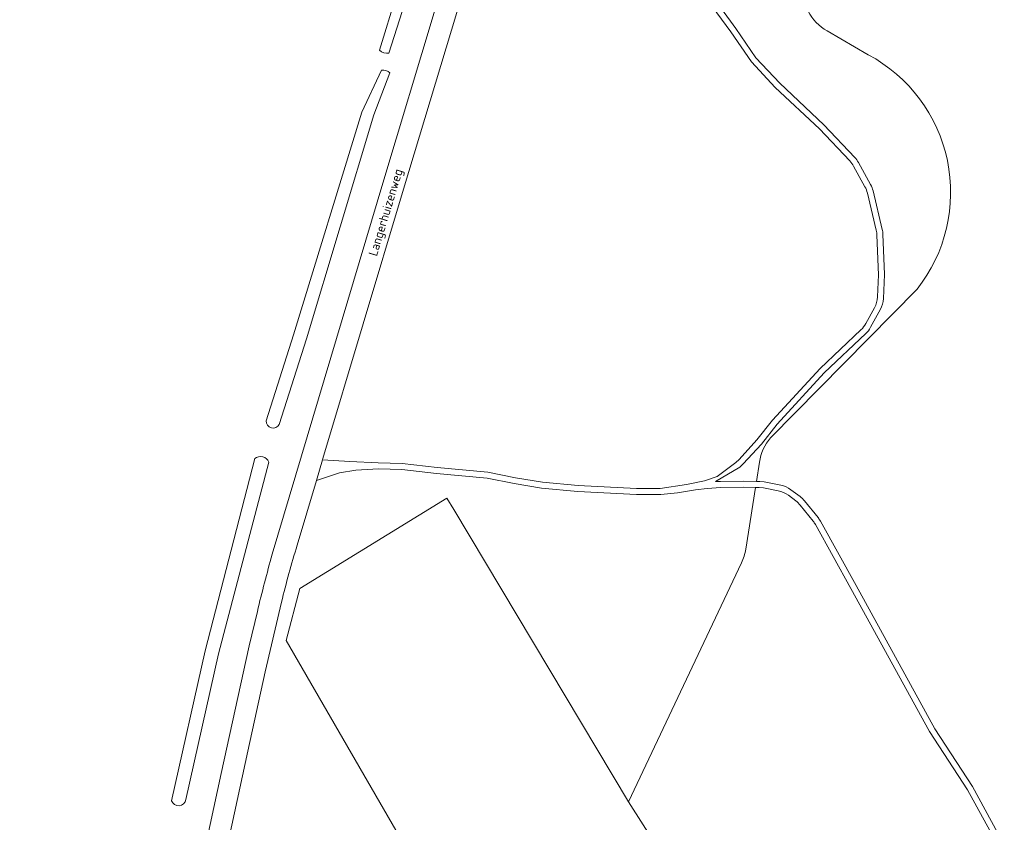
# Model space of a CAD drawing. Header units: metres. Extents: x 140853 to 145288, y 474558 to 480269.
# Tile 173 of 256: x 142611 to 142808, y 478335 to 478495. Entities that reach past the tile are written whole.
import ezdxf
from ezdxf.enums import TextEntityAlignment as Align

# ---------------------------------------------------------------- set-up
doc = ezdxf.new("R2010")
doc.units = ezdxf.units.M
doc.header["$MEASUREMENT"] = 0
for name, color, linetype, lineweight in [('B-WE-GR-BOS_GEMENGD-G', 40, 'Continuous', 13), ('B-WE-GR-BOS_LOOF-G', 40, 'Continuous', 13), ('B-WE-GR-GRAS_KRUIDENRIJK-G', 80, 'Continuous', 18), ('B-WE-GR-HEIDE-G', 200, 'Continuous', 13), ('B-WE-IE-TERREINAFSCHEIDING_KUNSTMATIG_HEKWERK-G', 20, 'IE-TERREINAFSCHEIDING-KUNSTMATIG', 18), ('B-WE-OG-BEBOUWING_STRAATNAAM-T18', 10, 'Continuous', 18), ('B-WE-OG-TERREIN_ERF-G', 7, 'Continuous', 18), ('B-WE-OG-WATER_GREPPEL-G', 160, 'Continuous', 18), ('B-WE-VH-VERHARDING_ASFALT-G', 252, 'Continuous', 18), ('B-WE-VH-VERHARDING_FUNDERING_ZAND-G', 7, 'Continuous', 18)]:
    doc.layers.add(name, color=color, linetype=linetype, lineweight=lineweight)
doc.styles.add('NLCS-ISO', font='txt')
doc.linetypes.add('IE-TERREINAFSCHEIDING-KUNSTMATIG', pattern='A,4,[82,NLCS.shx,S=0.75,R=90,X=0,Y=0],4,-2', length=10)

msp = doc.modelspace()

# ---------------------------------------------------------------- linework, layer by layer
at = {"layer": 'B-WE-GR-BOS_GEMENGD-G', "ltscale": 0.2, "flags": 128}
msp.add_lwpolyline([(142699.513, 478500), (142687.802, 478461.196), (142671.745, 478407.445), (142671.665, 478407.175), (142677.137, 478406.875), (142682.751, 478406.638), (142687.538, 478406.446), (142694.556, 478405.699), (142704.639, 478404.715), (142710.127, 478403.634), (142715.561, 478402.721), (142722.676, 478402.105), (142734.296, 478401.501), (142738.99, 478401.464), (142744.247, 478402.26), (142747.869, 478403.026), (142750.37, 478403.88), (142754.084, 478406.649), (142754.787, 478407.284), (142758.335, 478411.166), (142761.462, 478415.11), (142770.909, 478425.447), (142779.08, 478433.114), (142779.08, 478433.114, 0.0803824), (142780.051, 478434.37), (142780.051, 478434.37), (142781.781, 478437.548), (142781.781, 478437.548, 0.1128102), (142782.384, 478439.702), (142782.384, 478439.702), (142782.598, 478444.128), (142782.266, 478452.018), (142782.266, 478452.018, 0.0473227), (142782.133, 478452.971), (142782.133, 478452.971), (142780.357, 478460.393), (142780.357, 478460.393, 0.0678638), (142779.872, 478461.646), (142779.872, 478461.646), (142777.589, 478465.782), (142777.589, 478465.782, 0.063685), (142776.846, 478466.799), (142776.846, 478466.799), (142770.818, 478473.18), (142761.993, 478481.466), (142757.209, 478486.551), (142753.141, 478492.545), (142747.364, 478500.448)], format="xyb", dxfattribs=at)
at = {"layer": 'B-WE-GR-BOS_LOOF-G', "ltscale": 0.2, "flags": 128}
for points in [[(142768.541, 478496.64, 0.13893), (142772.337, 478492.727), (142772.337, 478492.727), (142780.528, 478487.987), (142780.528, 478487.987, -0.4666984), (142790.275, 478441.219), (142790.275, 478441.219), (142761.054, 478411.623), (142761.054, 478411.623, 0.1374587), (142758.807, 478406.712), (142758.807, 478406.712), (142758.211, 478402.919), (142758.883, 478402.907), (142759.76, 478402.813), (142763.065, 478402.163), (142763.065, 478402.163, -0.1124696), (142765.098, 478401.258), (142765.098, 478401.258), (142766.923, 478399.889), (142766.923, 478399.889, -0.0631863), (142767.817, 478399.026), (142767.817, 478399.026), (142770.514, 478395.68), (142770.514, 478395.68, -0.0425979), (142770.994, 478394.967), (142770.994, 478394.967), (142778.093, 478382.164), (142793.785, 478353.596), (142801.343, 478342.047), (142807.677, 478330.471)], [(142806.624, 478329.895), (142800.339, 478341.39), (142792.734, 478353.018), (142777.044, 478381.582), (142769.994, 478394.295), (142769.994, 478394.295, 0.042983), (142769.515, 478395.007), (142769.515, 478395.007), (142766.977, 478398.156), (142766.977, 478398.156, 0.0631863), (142766.083, 478399.019), (142766.083, 478399.019), (142764.597, 478400.133), (142764.597, 478400.133, 0.1128351), (142762.564, 478401.038), (142762.564, 478401.038), (142759.633, 478401.615), (142758.756, 478401.709), (142758.023, 478401.722), (142756.089, 478389.402), (142756.089, 478389.402, -0.0711098), (142755.249, 478386.677), (142755.249, 478386.677), (142732.683, 478338.989), (142789.488, 478250)]]:
    msp.add_lwpolyline(points, format="xyb", dxfattribs=at)
at = {"layer": 'B-WE-GR-GRAS_KRUIDENRIJK-G', "ltscale": 0.2, "flags": 128}
for points in [[(142683.004, 478488.863), (142686.399, 478500), (142696.799, 478534.12), (142698.601, 478541.208), (142700.619, 478541.239), (142699.004, 478533.331), (142688.582, 478500), (142684.914, 478488.27)], [(142660.424, 478414.958), (142665.899, 478432.135), (142679.5, 478476.515), (142683.394, 478484.915)], [(142685.118, 478484.397), (142681.874, 478476.027), (142668.444, 478431.333), (142663.036, 478414.278)], [(142641.534, 478339.211), (142648.239, 478369.098), (142658.146, 478407.47)], [(142660.959, 478406.765), (142650.883, 478368.556), (142644.389, 478339.452)]]:
    msp.add_lwpolyline(points, dxfattribs=at)
for points in [[(142606.913, 478140.859), (142612.151, 478142.311), (142611.853, 478143.343), (142611.588, 478145.381), (142611.588, 478145.381, -0.0658391), (142611.758, 478153.522), (142611.758, 478153.522), (142621.037, 478199.714), (142631.167, 478250), (142632.485, 478256.443), (142632.485, 478256.443, -0.0024894), (142636.215, 478274.094), (142636.215, 478274.094), (142651.459, 478344.639), (142657.032, 478370.146), (142658.656, 478376.989), (142658.656, 478376.989, -0.0088575), (142661.625, 478388.383), (142661.625, 478388.383), (142683.718, 478462.343), (142694.133, 478497.04)], [(142684.914, 478488.27, -0.1931101), (142683.004, 478488.863)], [(142683.394, 478484.915, -0.2098541), (142685.118, 478484.397)], [(142663.036, 478414.278, -0.7963713), (142660.424, 478414.958)], [(142658.146, 478407.47, -0.4873295), (142660.959, 478406.765)], [(142644.389, 478339.452, -0.7723548), (142641.534, 478339.211)]]:
    msp.add_lwpolyline(points, format="xyb", dxfattribs=at)
at = {"layer": 'B-WE-GR-HEIDE-G', "ltscale": 0.2, "flags": 128}
for points in [[(142748.365, 478501.11), (142754.135, 478493.217), (142758.084, 478487.373), (142762.867, 478482.288), (142771.69, 478474.004), (142777.823, 478467.513), (142777.823, 478467.513, -0.0631767), (142778.566, 478466.495), (142778.566, 478466.495), (142781.001, 478462.083), (142781.001, 478462.083, -0.0671519), (142781.487, 478460.83), (142781.487, 478460.83), (142783.327, 478453.138), (142783.327, 478453.138, -0.0470355), (142783.46, 478452.185), (142783.46, 478452.185), (142783.797, 478444.179), (142783.569, 478439.37), (142783.569, 478439.37, -0.1136712), (142782.966, 478437.216), (142782.966, 478437.216), (142781.012, 478433.627), (142781.012, 478433.627, -0.0799147), (142780.042, 478432.371), (142780.042, 478432.371), (142771.73, 478424.572), (142762.348, 478414.301), (142759.221, 478410.356), (142755.595, 478406.39), (142754.893, 478405.755), (142750.036, 478402.866), (142751.087, 478402.918), (142755.701, 478402.963), (142758.211, 478402.919), (142758.807, 478406.712), (142758.807, 478406.712, -0.1374587), (142761.054, 478411.623), (142761.054, 478411.623), (142790.275, 478441.219), (142790.275, 478441.219, 0.4666984), (142780.528, 478487.987), (142780.528, 478487.987), (142772.337, 478492.727), (142772.337, 478492.727, -0.13893), (142768.541, 478496.64)], [(142707.451, 478296.775), (142664.387, 478371.213), (142667.101, 478381.559), (142696.446, 478399.582), (142697.874, 478397.291), (142732.683, 478338.989), (142755.249, 478386.677), (142755.249, 478386.677, 0.0711098), (142756.089, 478389.402), (142756.089, 478389.402), (142758.023, 478401.722), (142755.713, 478401.763), (142751.099, 478401.718), (142748.419, 478401.508), (142746.064, 478401.236), (142742.471, 478400.633), (142739.119, 478400.271), (142734.288, 478400.301), (142722.572, 478400.909), (142715.362, 478401.538), (142709.894, 478402.457), (142704.523, 478403.521), (142694.428, 478404.506), (142687.488, 478405.247), (142682.828, 478405.441), (142678.313, 478405.15), (142675.06, 478404.616), (142670.454, 478403.109), (142666.601, 478390.171), (142666.601, 478390.171, 0.0156906), (142663.473, 478378.828), (142663.473, 478378.828), (142660.197, 478364.921), (142656.764, 478349.129), (142641.69, 478279.333)]]:
    msp.add_lwpolyline(points, format="xyb", dxfattribs=at)
at = {"layer": 'B-WE-IE-TERREINAFSCHEIDING_KUNSTMATIG_HEKWERK-G', "ltscale": 0.2, "flags": 128}
for points in [[(142664.387, 478371.213), (142667.101, 478381.559), (142696.446, 478399.582)], [(142732.683, 478338.989), (142697.874, 478397.291), (142696.446, 478399.582)], [(142664.387, 478371.213), (142707.451, 478296.775), (142734.301, 478250)]]:
    msp.add_lwpolyline(points, dxfattribs=at)
at = {"layer": 'B-WE-OG-TERREIN_ERF-G', "ltscale": 0.2, "flags": 128}
msp.add_lwpolyline([(142789.488, 478250), (142732.683, 478338.989), (142697.874, 478397.291), (142696.446, 478399.582), (142667.101, 478381.559), (142664.387, 478371.213), (142707.451, 478296.775)], dxfattribs=at)
at = {"layer": 'B-WE-OG-WATER_GREPPEL-G', "ltscale": 0.2, "flags": 128}
for points in [[(142684.914, 478488.27), (142688.582, 478500), (142699.004, 478533.331), (142700.619, 478541.239), (142698.601, 478541.208), (142696.799, 478534.12), (142686.399, 478500), (142683.004, 478488.863), (142683.004, 478488.863, 0.1931101), (142684.914, 478488.27)], [(142683.394, 478484.915), (142679.5, 478476.515), (142665.899, 478432.135), (142660.424, 478414.958), (142660.424, 478414.958, 0.7963713), (142663.036, 478414.278), (142663.036, 478414.278), (142668.444, 478431.333), (142681.874, 478476.027), (142685.118, 478484.397), (142685.118, 478484.397, 0.2098541), (142683.394, 478484.915)], [(142660.959, 478406.765, 0.4873295), (142658.146, 478407.47), (142658.146, 478407.47), (142648.239, 478369.098), (142641.534, 478339.211), (142641.534, 478339.211, 0.7723548), (142644.389, 478339.452), (142644.389, 478339.452), (142650.883, 478368.556), (142660.959, 478406.765)]]:
    msp.add_lwpolyline(points, format="xyb", close=True, dxfattribs=at)
at = {"layer": 'B-WE-VH-VERHARDING_ASFALT-G', "ltscale": 0.2, "flags": 128}
for points in [[(142641.69, 478279.333), (142656.764, 478349.129), (142660.197, 478364.921), (142663.473, 478378.828), (142663.473, 478378.828, -0.0156906), (142666.601, 478390.171), (142666.601, 478390.171), (142670.454, 478403.109), (142671.665, 478407.175), (142671.745, 478407.445), (142687.802, 478461.196), (142699.513, 478500)], [(142694.133, 478497.04), (142683.718, 478462.343), (142661.625, 478388.383), (142661.625, 478388.383, 0.0088575), (142658.656, 478376.989), (142658.656, 478376.989), (142657.032, 478370.146), (142651.459, 478344.639), (142636.215, 478274.094)]]:
    msp.add_lwpolyline(points, format="xyb", dxfattribs=at)
at = {"layer": 'B-WE-VH-VERHARDING_FUNDERING_ZAND-G', "ltscale": 0.2, "flags": 128}
for points in [[(142747.364, 478500.448), (142753.141, 478492.545), (142757.209, 478486.551), (142761.993, 478481.466), (142770.818, 478473.18), (142776.846, 478466.799), (142776.846, 478466.799, -0.063685), (142777.589, 478465.782), (142777.589, 478465.782), (142779.872, 478461.646), (142779.872, 478461.646, -0.0678638), (142780.357, 478460.393), (142780.357, 478460.393), (142782.133, 478452.971), (142782.133, 478452.971, -0.0473227), (142782.266, 478452.018), (142782.266, 478452.018), (142782.598, 478444.128), (142782.384, 478439.702), (142782.384, 478439.702, -0.1128102), (142781.781, 478437.548), (142781.781, 478437.548), (142780.051, 478434.37), (142780.051, 478434.37, -0.0803824), (142779.08, 478433.114), (142779.08, 478433.114), (142770.909, 478425.447), (142761.462, 478415.11), (142758.335, 478411.166), (142754.787, 478407.284), (142754.084, 478406.649), (142750.37, 478403.88), (142747.869, 478403.026), (142744.247, 478402.26), (142738.99, 478401.464), (142734.296, 478401.501), (142722.676, 478402.105), (142715.561, 478402.721), (142710.127, 478403.634), (142704.639, 478404.715), (142694.556, 478405.699), (142687.538, 478406.446), (142682.751, 478406.638), (142677.137, 478406.875), (142671.665, 478407.175), (142670.454, 478403.109), (142675.06, 478404.616), (142678.313, 478405.15), (142682.828, 478405.441), (142687.488, 478405.247), (142694.428, 478404.506), (142704.523, 478403.521), (142709.894, 478402.457), (142715.362, 478401.538), (142722.572, 478400.909), (142734.288, 478400.301), (142739.119, 478400.271), (142742.471, 478400.633), (142746.064, 478401.236), (142748.419, 478401.508), (142751.099, 478401.718), (142755.713, 478401.763), (142758.023, 478401.722), (142758.756, 478401.709), (142759.633, 478401.615), (142762.564, 478401.038), (142762.564, 478401.038, -0.1128351), (142764.597, 478400.133), (142764.597, 478400.133), (142766.083, 478399.019), (142766.083, 478399.019, -0.0631863), (142766.977, 478398.156), (142766.977, 478398.156), (142769.515, 478395.007), (142769.515, 478395.007, -0.042983), (142769.994, 478394.295), (142769.994, 478394.295), (142777.044, 478381.582), (142792.734, 478353.018), (142800.339, 478341.39), (142806.624, 478329.895)], [(142807.677, 478330.471), (142801.343, 478342.047), (142793.785, 478353.596), (142778.093, 478382.164), (142770.994, 478394.967), (142770.994, 478394.967, 0.0425979), (142770.514, 478395.68), (142770.514, 478395.68), (142767.817, 478399.026), (142767.817, 478399.026, 0.0631863), (142766.923, 478399.889), (142766.923, 478399.889), (142765.098, 478401.258), (142765.098, 478401.258, 0.1124696), (142763.065, 478402.163), (142763.065, 478402.163), (142759.76, 478402.813), (142758.883, 478402.907), (142758.211, 478402.919), (142755.701, 478402.963), (142751.087, 478402.918), (142750.036, 478402.866), (142754.893, 478405.755), (142755.595, 478406.39), (142759.221, 478410.356), (142762.348, 478414.301), (142771.73, 478424.572), (142780.042, 478432.371), (142780.042, 478432.371, 0.0799147), (142781.012, 478433.627), (142781.012, 478433.627), (142782.966, 478437.216), (142782.966, 478437.216, 0.1136712), (142783.569, 478439.37), (142783.569, 478439.37), (142783.797, 478444.179), (142783.46, 478452.185), (142783.46, 478452.185, 0.0470355), (142783.327, 478453.138), (142783.327, 478453.138), (142781.487, 478460.83), (142781.487, 478460.83, 0.0671519), (142781.001, 478462.083), (142781.001, 478462.083), (142778.566, 478466.495), (142778.566, 478466.495, 0.0631767), (142777.823, 478467.513), (142777.823, 478467.513), (142771.69, 478474.004), (142762.867, 478482.288), (142758.084, 478487.373), (142754.135, 478493.217), (142748.365, 478501.11)]]:
    msp.add_lwpolyline(points, format="xyb", dxfattribs=at)

# ---------------------------------------------------------------- texts
at = {"layer": 'B-WE-OG-BEBOUWING_STRAATNAAM-T18', "style": 'NLCS-ISO'}
msp.add_text('Langerhuizenweg', height=1.8, rotation=73.2, dxfattribs=at).set_placement((142684.221, 478456.557), align=Align.MIDDLE_CENTER)

doc.saveas('drawing.dxf')
